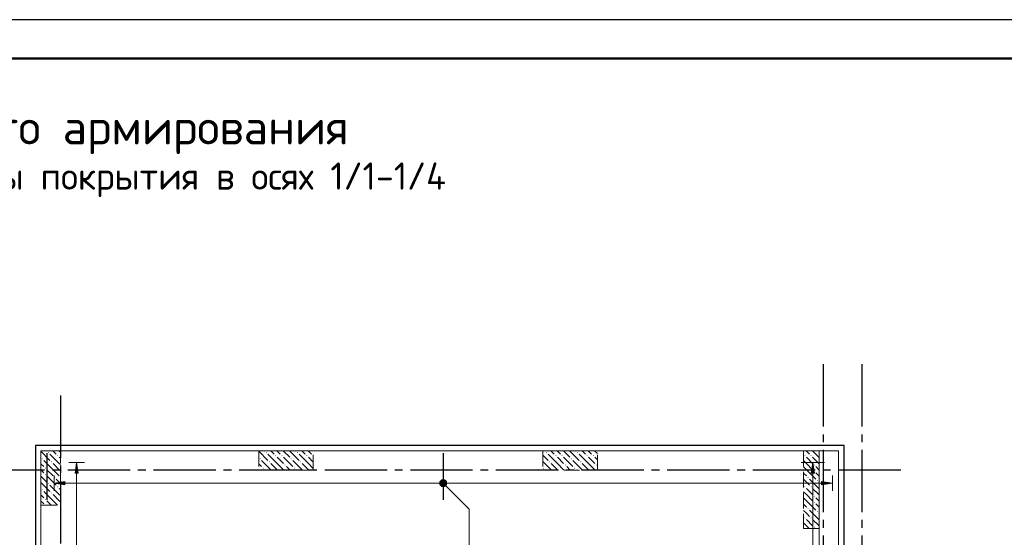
# Model space of a CAD drawing. Header units: millimetres. Extents: x 0 to 42000, y -59 to 29700.
# Tile 5 of 17: x 7727 to 20379, y 23051 to 29700. Entities that reach past the tile are written whole.
import ezdxf

# ---------------------------------------------------------------- set-up
doc = ezdxf.new("R2010")
doc.units = ezdxf.units.MM
doc.linetypes.add('______2', pattern=[270, 200, -70])
doc.linetypes.add('______5', pattern=[1100, 800, -100, 100, -100])
for name, color, linetype, lineweight in [('Standard', 7, 'Continuous', 25), ('ЖБ Перекрытие верхний уровень', 7, 'Continuous', 18), ('Обрамление П-обр. равн.', 7, 'Continuous', 25), ('Позиционная метка номер позиции', 7, 'Continuous', 13), ('Текст_ общее', 7, 'Continuous', 25)]:
    doc.layers.add(name, color=color, linetype=linetype, lineweight=lineweight)
doc.layers.add('ЖБ Пилон', color=7, linetype='______2', lineweight=13, true_color=0xa0a0a0)
doc.layers.add('Оси', color=7, linetype='______5', lineweight=13, true_color=0x656565)
doc.styles.add('ISOCPEUR', font='txt')

msp = doc.modelspace()

# ---------------------------------------------------------------- hatches: boundary and pattern name
at = {"layer": 'ЖБ Пилон', "linetype": 'Continuous', "lineweight": 18, "transparency": 33554687}
for points in [[(8010, 24059), (8016, 24066), (8023, 24059), (8016, 24053)], [(8090, 24139), (8096, 24146), (8103, 24139), (8096, 24133)], [(8210, 24099), (8216, 24106), (8223, 24099), (8216, 24093)], [(10810, 24059), (10816, 24066), (10823, 24059), (10816, 24053)], [(10890, 24139), (10896, 24146), (10903, 24139), (10896, 24133)], [(11010, 24099), (11016, 24106), (11023, 24099), (11016, 24093)], [(11090, 24099), (11096, 24106), (11103, 24099), (11096, 24093)], [(11210, 24059), (11216, 24066), (11223, 24059), (11216, 24053)], [(11290, 24139), (11296, 24146), (11303, 24139), (11296, 24133)], [(11410, 24099), (11416, 24106), (11423, 24099), (11416, 24093)], [(11490, 24099), (11496, 24106), (11500, 24102), (11500, 24096), (11496, 24093)], [(14490, 24139), (14496, 24146), (14503, 24139), (14496, 24133)], [(14610, 24099), (14616, 24106), (14623, 24099), (14616, 24093)], [(14690, 24099), (14696, 24106), (14703, 24099), (14696, 24093)], [(14810, 24059), (14816, 24066), (14823, 24059), (14816, 24053)], [(14890, 24139), (14896, 24146), (14903, 24139), (14896, 24133)], [(15010, 24099), (15016, 24106), (15023, 24099), (15016, 24093)], [(15090, 24099), (15096, 24106), (15103, 24099), (15096, 24093)], [(17810, 24099), (17816, 24106), (17823, 24099), (17816, 24093)], [(17890, 24099), (17896, 24106), (17903, 24099), (17896, 24093)], [(8050, 23939), (8056, 23946), (8063, 23939), (8056, 23933)], [(8130, 24019), (8136, 24026), (8143, 24019), (8136, 24013)], [(10850, 23939), (10856, 23946), (10863, 23939), (10856, 23933)], [(10930, 24019), (10936, 24026), (10943, 24019), (10936, 24013)], [(11130, 23979), (11136, 23986), (11143, 23979), (11136, 23973)], [(11250, 23939), (11256, 23946), (11263, 23939), (11256, 23933)], [(11330, 24019), (11336, 24026), (11343, 24019), (11336, 24013)], [(14450, 23939), (14456, 23946), (14463, 23939), (14456, 23933)], [(14530, 24019), (14536, 24026), (14543, 24019), (14536, 24013)], [(14730, 23979), (14736, 23986), (14743, 23979), (14736, 23973)], [(14850, 23939), (14856, 23946), (14863, 23939), (14856, 23933)], [(14930, 24019), (14936, 24026), (14943, 24019), (14936, 24013)], [(15130, 23979), (15136, 23986), (15143, 23979), (15136, 23973)], [(17930, 23979), (17936, 23986), (17943, 23979), (17936, 23973)], [(8050, 23859), (8056, 23866), (8063, 23859), (8056, 23853)], [(8170, 23819), (8176, 23826), (8183, 23819), (8176, 23813)], [(17850, 23819), (17856, 23826), (17863, 23819), (17856, 23813)], [(17930, 23899), (17936, 23906), (17943, 23899), (17936, 23893)], [(17970, 23779), (17976, 23786), (17983, 23779), (17976, 23773)], [(8010, 23659), (8016, 23666), (8023, 23659), (8016, 23653)], [(8090, 23739), (8096, 23746), (8103, 23739), (8096, 23733)], [(8210, 23699), (8216, 23706), (8223, 23699), (8216, 23693)], [(17810, 23699), (17816, 23706), (17823, 23699), (17816, 23693)], [(17890, 23699), (17896, 23706), (17903, 23699), (17896, 23693)], [(8050, 23539), (8056, 23546), (8063, 23539), (8056, 23533)], [(8130, 23619), (8136, 23626), (8143, 23619), (8136, 23613)], [(17930, 23579), (17936, 23586), (17943, 23579), (17936, 23573)], [(8053, 23462), (8056, 23466), (8060, 23462)], [(17850, 23419), (17856, 23426), (17863, 23419), (17856, 23413)], [(17930, 23499), (17936, 23506), (17943, 23499), (17936, 23493)], [(17810, 23299), (17816, 23306), (17823, 23299), (17816, 23293)], [(17890, 23299), (17896, 23306), (17903, 23299), (17896, 23293)], [(17970, 23379), (17976, 23386), (17983, 23379), (17976, 23373)], [(17930, 23179), (17936, 23186), (17943, 23179), (17936, 23173)]]:
    msp.add_hatch(color=7, dxfattribs=at).paths.add_polyline_path(points, flags=16)
at = {"layer": 'Обрамление П-обр. равн.', "linetype": 'Continuous', "lineweight": 13, "transparency": 33554687}
for points in [[(8478, 23873), (8458, 24013), (8438, 23873)], [(18029, 23726), (18169, 23746), (18029, 23766)]]:
    msp.add_hatch(color=7, dxfattribs=at).paths.add_polyline_path(points)
for points in [[(17899, 23873), (17919, 24013), (17939, 23873)], [(8309, 23726), (8169, 23746), (8309, 23766)]]:
    msp.add_hatch(color=7, dxfattribs=at).paths.add_polyline_path(points, flags=16)
at = {"layer": 'Позиционная метка номер позиции', "linetype": 'Continuous', "lineweight": 13, "transparency": 33554687}
for points in [[(13125, 23758), (13157, 23790), (13137, 23778)], [(13157, 23790), (13125, 23758), (13125, 23735)], [(13157, 23790), (13125, 23735), (13180, 23790)], [(13180, 23790), (13125, 23735), (13137, 23714)], [(13180, 23790), (13137, 23714), (13201, 23778)], [(13201, 23778), (13137, 23714), (13157, 23703)], [(13201, 23778), (13157, 23703), (13212, 23758)], [(13212, 23758), (13157, 23703), (13180, 23703)], [(13212, 23758), (13180, 23703), (13212, 23735)], [(13212, 23735), (13180, 23703), (13201, 23714)]]:
    msp.add_hatch(color=7, dxfattribs=at).paths.add_polyline_path(points)

# ---------------------------------------------------------------- linework, layer by layer
at = {"layer": 'Standard', "color": 7, "linetype": 'Continuous', "lineweight": 25, "transparency": 33554687}
msp.add_lwpolyline([(0, 0), (42000, 0), (42000, 29700), (0, 29700), (0, 0)], close=True, dxfattribs=at)
at = {"layer": 'Standard', "color": 7, "linetype": 'Continuous', "lineweight": 50, "transparency": 33554687}
msp.add_lwpolyline([(2000, 29200), (41500, 29200), (41500, 500), (2000, 500), (2000, 29200)], close=True, dxfattribs=at)
at = {"layer": 'Standard', "color": 7, "linetype": 'Continuous', "lineweight": 13, "transparency": 33554687}
for points in [[(23000, 29200), (2000, 29200), (2000, 1000), (23000, 1000), (23000, 29200)], [(8000, 10162), (18000, 10162), (18000, 24162), (8000, 24162), (8000, 10162)], [(8000, 10162), (18250, 10162), (18250, 24162), (8000, 24162), (8000, 10162)]]:
    msp.add_lwpolyline(points, dxfattribs=at)
at = {"layer": 'Standard', "color": 254, "linetype": 'Continuous', "lineweight": 25, "true_color": 0xc4c4ff, "transparency": 33554687}
msp.add_lwpolyline([(7931, 10093), (18319, 10093), (18319, 24231), (7931, 24231), (7931, 10093)], dxfattribs=at)
at = {"layer": 'ЖБ Перекрытие верхний уровень', "color": 7, "linetype": 'Continuous', "lineweight": 18, "transparency": 33554687}
for p, q in [((18250, 24162), (8000, 24162)), ((8000, 24162), (8000, 15762)), ((18250, 10162), (18250, 24162))]:
    msp.add_line(p, q, dxfattribs=at)
at = {"layer": 'ЖБ Пилон', "color": 253, "linetype": '______2', "lineweight": 13, "true_color": 0xa0a0a0, "transparency": 33554687}
for p, q in [((8250, 24162), (8000, 24162)), ((8000, 24162), (8000, 23462)), ((8250, 23462), (8250, 24162)), ((10800, 24162), (10800, 23912)), ((11500, 24162), (10800, 24162)), ((11500, 23912), (11500, 24162)), ((14450, 24162), (14450, 23912)), ((15150, 24162), (14450, 24162)), ((15150, 23912), (15150, 24162)), ((18000, 24162), (17800, 24162)), ((17800, 24162), (17800, 23162)), ((18000, 23162), (18000, 24162)), ((10800, 23912), (11500, 23912)), ((14450, 23912), (15150, 23912)), ((8000, 23462), (8250, 23462)), ((17800, 23162), (18000, 23162))]:
    msp.add_line(p, q, dxfattribs=at)
at = {"layer": 'ЖБ Пилон', "color": 9, "linetype": 'Continuous', "lineweight": 18, "true_color": 0xc7c7c7, "transparency": 33554687}
for p, q in [((8000, 24156), (8116, 24039)), ((8156, 23919), (8036, 24039)), ((8073, 24162), (8076, 24159)), ((8236, 23999), (8116, 24119)), ((8153, 24162), (8196, 24119)), ((8236, 24159), (8233, 24162)), ((8250, 24146), (8236, 24159)), ((8236, 24079), (8250, 24066)), ((10800, 24156), (10916, 24039)), ((10956, 23919), (10836, 24039)), ((10873, 24162), (10876, 24159)), ((11036, 23999), (10916, 24119)), ((10953, 24162), (10996, 24119)), ((11036, 24159), (11033, 24162)), ((11076, 24119), (11036, 24159)), ((11036, 24079), (11116, 23999)), ((11113, 24162), (11196, 24079)), ((11116, 24079), (11236, 23959)), ((11196, 24159), (11316, 24039)), ((11356, 23919), (11236, 24039)), ((11273, 24162), (11276, 24159)), ((11436, 23999), (11316, 24119)), ((11353, 24162), (11396, 24119)), ((11436, 24159), (11433, 24162)), ((11476, 24119), (11436, 24159)), ((11436, 24079), (11500, 24016)), ((14450, 24106), (14516, 24039)), ((14473, 24162), (14476, 24159)), ((14636, 23999), (14516, 24119)), ((14553, 24162), (14596, 24119)), ((14636, 24159), (14633, 24162)), ((14676, 24119), (14636, 24159)), ((14636, 24079), (14716, 23999)), ((14713, 24162), (14796, 24079)), ((14716, 24079), (14836, 23959)), ((14796, 24159), (14916, 24039)), ((14956, 23919), (14836, 24039)), ((14873, 24162), (14876, 24159)), ((15036, 23999), (14916, 24119)), ((14953, 24162), (14996, 24119)), ((15036, 24159), (15033, 24162)), ((15076, 24119), (15036, 24159)), ((15036, 24079), (15116, 23999)), ((15113, 24162), (15150, 24126)), ((15116, 24079), (15150, 24046)), ((17836, 24159), (17833, 24162)), ((17876, 24119), (17836, 24159)), ((17836, 24079), (17916, 23999)), ((17913, 24162), (17996, 24079)), ((17916, 24079), (18000, 23996)), ((17996, 24159), (18000, 24156)), ((8000, 23996), (8036, 23959)), ((8036, 23879), (8000, 23916)), ((8076, 23919), (8156, 23839)), ((8156, 23999), (8236, 23919)), ((8156, 23919), (8236, 23839)), ((8236, 23999), (8250, 23986)), ((8236, 23919), (8250, 23906)), ((10800, 23996), (10836, 23959)), ((10803, 23912), (10800, 23916)), ((10876, 23919), (10883, 23912)), ((10956, 23999), (11036, 23919)), ((10956, 23919), (10963, 23912)), ((11036, 23999), (11116, 23919)), ((11036, 23919), (11043, 23912)), ((11196, 23919), (11156, 23959)), ((11203, 23912), (11196, 23919)), ((11276, 23919), (11283, 23912)), ((11356, 23999), (11436, 23919)), ((11356, 23919), (11363, 23912)), ((11436, 23999), (11500, 23936)), ((11436, 23919), (11443, 23912)), ((14556, 23919), (14450, 24026)), ((14476, 23919), (14483, 23912)), ((14556, 23999), (14636, 23919)), ((14556, 23919), (14563, 23912)), ((14636, 23999), (14716, 23919)), ((14636, 23919), (14643, 23912)), ((14796, 23919), (14756, 23959)), ((14803, 23912), (14796, 23919)), ((14876, 23919), (14883, 23912)), ((14956, 23999), (15036, 23919)), ((14956, 23919), (14963, 23912)), ((15036, 23999), (15116, 23919)), ((15036, 23919), (15043, 23912)), ((17836, 23999), (17800, 24036)), ((17800, 23956), (17836, 23919)), ((17836, 23999), (17916, 23919)), ((17836, 23919), (17956, 23799)), ((17996, 23919), (17956, 23959)), ((18000, 23916), (17996, 23919)), ((8000, 23836), (8076, 23759)), ((8076, 23839), (8196, 23719)), ((8236, 23759), (8196, 23799)), ((17800, 23876), (17836, 23839)), ((17836, 23759), (17800, 23796)), ((17876, 23799), (17996, 23679)), ((17956, 23879), (18000, 23836)), ((8000, 23756), (8116, 23639)), ((8236, 23599), (8116, 23719)), ((8250, 23746), (8236, 23759)), ((8236, 23679), (8250, 23666)), ((17876, 23719), (17836, 23759)), ((17836, 23679), (17916, 23599)), ((17916, 23679), (18000, 23596)), ((17996, 23759), (18000, 23756)), ((8000, 23596), (8036, 23559)), ((8156, 23519), (8036, 23639)), ((8156, 23599), (8236, 23519)), ((8236, 23599), (8250, 23586)), ((17836, 23599), (17800, 23636)), ((17800, 23556), (17836, 23519)), ((17836, 23599), (17916, 23519)), ((17996, 23519), (17956, 23559)), ((8036, 23479), (8000, 23516)), ((8076, 23519), (8133, 23462)), ((8156, 23519), (8213, 23462)), ((8236, 23519), (8250, 23506)), ((17800, 23476), (17836, 23439)), ((17836, 23519), (17956, 23399)), ((17956, 23479), (18000, 23436)), ((18000, 23516), (17996, 23519)), ((17836, 23359), (17800, 23396)), ((17876, 23319), (17836, 23359)), ((17876, 23399), (17996, 23279)), ((17996, 23359), (18000, 23356)), ((17836, 23199), (17800, 23236)), ((17836, 23279), (17916, 23199)), ((17836, 23199), (17873, 23162)), ((17916, 23279), (18000, 23196))]:
    msp.add_line(p, q, dxfattribs=at)
at = {"layer": 'Обрамление П-обр. равн.', "color": 7, "linetype": 'Continuous', "lineweight": 25, "transparency": 33554687}
for p, q in [((8074, 24131), (8074, 23531)), ((13169, 24131), (13169, 23531))]:
    msp.add_line(p, q, dxfattribs=at)
at = {"layer": 'Обрамление П-обр. равн.', "color": 7, "linetype": 'Continuous', "lineweight": 13, "transparency": 33554687}
for p, q in [((8458, 24013), (8358, 24013)), ((8458, 24013), (8438, 23873)), ((8478, 23873), (8458, 24013)), ((8458, 24013), (8558, 24013)), ((8458, 24013), (8458, 24013)), ((17769, 24013), (18069, 24013)), ((17899, 23873), (17919, 24013)), ((17919, 24013), (17919, 24013)), ((17919, 24013), (17919, 24013)), ((17919, 24013), (17919, 24013)), ((17919, 24013), (17939, 23873)), ((8169, 23746), (8169, 23846)), ((8438, 23873), (8478, 23873)), ((8458, 15953), (8458, 23873)), ((17939, 23873), (17899, 23873)), ((17919, 23873), (17919, 23863)), ((18169, 23746), (18169, 23846)), ((8169, 23746), (8309, 23766)), ((8309, 23726), (8169, 23746)), ((8169, 23746), (8169, 23646)), ((8169, 23746), (8169, 23746)), ((8309, 23766), (8309, 23726)), ((8309, 23746), (18029, 23746)), ((18169, 23746), (18029, 23766)), ((18029, 23766), (18029, 23726)), ((18029, 23726), (18169, 23746)), ((18169, 23746), (18169, 23646)), ((18169, 23746), (18169, 23746))]:
    msp.add_line(p, q, dxfattribs=at)
msp.add_lwpolyline([(17919, 24013), (17919, 17243), (17469, 17243), (17469, 16381), (17919, 16381), (17919, 10213)], dxfattribs=at)
at = {"layer": 'Оси', "color": 8, "linetype": '______5', "lineweight": -3, "transparency": 33554687}
for p, q in [((18050, 25273), (18050, 8776)), ((18550, 25273), (18550, 8776)), ((8250, 24873), (8250, 8776)), ((19047, 23912), (6314, 23912))]:
    msp.add_line(p, q, dxfattribs=at)
at = {"layer": 'Позиционная метка номер позиции', "color": 7, "linetype": 'Continuous', "lineweight": 13, "transparency": 33554687}
for p, q in [((13137, 23778), (13137, 23778)), ((13137, 23714), (13137, 23714)), ((13201, 23778), (13201, 23778)), ((13201, 23714), (13201, 23714))]:
    msp.add_line(p, q, dxfattribs=at)
msp.add_lwpolyline([(13169, 23746), (13502, 23413), (13502, 22628), (15713, 22628)], dxfattribs=at)
msp.add_circle((13169, 23746), 45, dxfattribs=at)

# ---------------------------------------------------------------- texts
at = {"layer": 'Текст_ общее', "color": 7, "linetype": 'Continuous', "lineweight": 50, "transparency": 33554687, "attachment_point": 7, "style": 'ISOCPEUR'}
for s, insert, char_height, width in [('\\W0.99;Схема основного армирования', (3514, 27975), 450, 8812.19), ('\\W0.97;конструкции плиты покрытия в осях 1/1-1/4', (3514, 27421), 350, 10105.19)]:
    msp.add_mtext(s, dxfattribs=dict(at, insert=insert, char_height=char_height, width=width))

doc.saveas('drawing.dxf')
